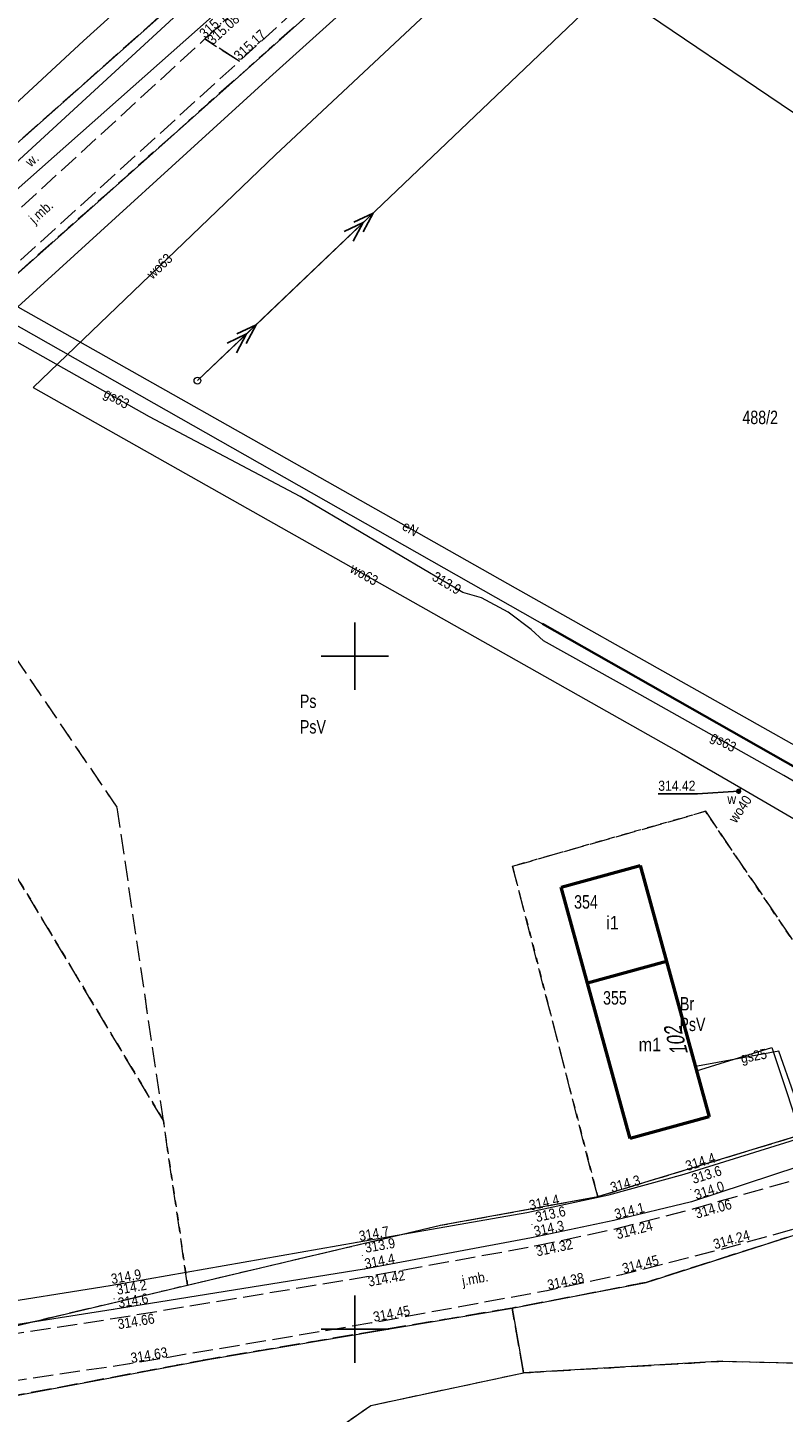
# Model space of a CAD drawing. Header units: metres. Extents: x 7523615 to 7533948, y 5492686 to 5502120.
# Tile 203 of 256: x 7531176 to 7531232, y 5497094 to 5497197. Entities that reach past the tile are written whole.
import ezdxf
from ezdxf.enums import TextEntityAlignment as Align

# ---------------------------------------------------------------- set-up
doc = ezdxf.new("R2010")
doc.units = ezdxf.units.M
for name, pattern in [('1.5_0.5', [2, 1.5, -0.5]), ('219-500', [0]), ('egkk-500', [2, 1.5, -0.5]), ('egug-500', [1, 0.5, -0.5]), ('suep_sn_500', [0])]:
    doc.linetypes.add(name, pattern=pattern)
doc.layers.get('0').update_dxf_attribs({"color": 2, "lineweight": 5})
doc.styles.get("Standard").update_dxf_attribs({"font": 'Working1250', "width": 0.75})
doc.linetypes.add('902-500', pattern='A,3.75,0,[1,ksztalty.shx,S=0.5,R=0,X=0,Y=0],3.75', length=7.5)

# ---------------------------------------------------------------- blocks, each defined once
blk = doc.blocks.new('203')
at = {"linetype": 'Continuous', "lineweight": 0}
h = blk.add_hatch(color=0, dxfattribs=at)
edge = h.paths.add_edge_path()
edge.add_arc((0, 0), 0.045, 0, 360)
blk = doc.blocks.new('PW01')
at = {"linetype": 'Continuous', "lineweight": 13}
h = blk.add_hatch(color=0, dxfattribs=at)
edge = h.paths.add_edge_path()
edge.add_arc((0, 0), 0.045, 0, 360)
blk = doc.blocks.new('US15')
at = {"color": 0, "linetype": 'Continuous', "lineweight": 13}
blk.add_circle((0, 0), 0.25, dxfattribs=at)
blk = doc.blocks.new('US25')
at = {"linetype": 'Continuous', "lineweight": 0}
h = blk.add_hatch(color=0, dxfattribs=at)
edge = h.paths.add_edge_path()
edge.add_arc((0, 0), 0.2, 0, 360)
blk = doc.blocks.new('SUEP2')
at = {"color": 0, "linetype": 'Continuous'}
for p, q in [((0, 0), (6.027, 0)), ((5.027, 0), (3.527, 0.5)), ((5.027, 0), (3.527, -0.5)), ((6.027, 0), (4.527, 0.5)), ((6.027, 0), (4.527, -0.5)), ((6.027, 0), (18.027, 0)), ((17.027, 0), (15.527, 0.5)), ((17.027, 0), (15.527, -0.5)), ((18.027, 0), (16.527, 0.5)), ((18.027, 0), (16.527, -0.5))]:
    blk.add_line(p, q, dxfattribs=at)
blk = doc.blocks.new('RAMKA500K')
at = {"color": 0}
for p, q in [((0, 147.5), (0, 152.5)), ((400, 147.5), (400, 152.5)), ((0, 150), (2.5, 150)), ((397.5, 150), (400, 150)), ((0, 97.5), (0, 102.5)), ((400, 97.5), (400, 102.5)), ((0, 100), (2.5, 100)), ((397.5, 100), (400, 100))]:
    blk.add_line(p, q, dxfattribs=at)

msp = doc.modelspace()

# ---------------------------------------------------------------- linework, layer by layer
at = {"layer": '217-kontur klasyfikacyjny', "color": 7, "linetype": 'egkk-500', "lineweight": 18, "flags": 128}
for points in [[(7531169.35, 5497183.2), (7531205.24, 5497215.08)], [(7531207.46, 5497207.41), (7531172.27, 5497176.07)], [(7531182.35, 5497138.78), (7531162.73, 5497167.72)], [(7531185.78, 5497115.51), (7531170.49, 5497140.94)], [(7531185.78, 5497115.51), (7531182.35, 5497138.78)], [(7531211.72, 5497134.4), (7531226.05, 5497138.48)], [(7531226.05, 5497138.48), (7531240.73, 5497116.76)], [(7531218.04, 5497109.85), (7531211.72, 5497134.4)], [(7531218.04, 5497109.85), (7531240.73, 5497116.76)], [(7531187.58, 5497103.28), (7531185.78, 5497115.51)], [(7531206.36, 5497107.72), (7531218.04, 5497109.85)], [(7531187.58, 5497103.28), (7531206.36, 5497107.72)], [(7531235.89, 5497108.02), (7531221.65, 5497103.48)], [(7531165.19, 5497097.98), (7531187.58, 5497103.28)], [(7531221.65, 5497103.48), (7531217.89, 5497102.74)], [(7531217.89, 5497102.74), (7531211.69, 5497101.57)], [(7531211.69, 5497101.57), (7531189.23, 5497097.78)], [(7531212.54, 5497096.76), (7531211.69, 5497101.57)], [(7531189.23, 5497097.78), (7531170.09, 5497094.18)], [(7531212.54, 5497096.76), (7531227.31, 5497097.62)], [(7531227.31, 5497097.62), (7531235.59, 5497097.42)], [(7531201.19, 5497094.33), (7531212.54, 5497096.76)], [(7531193.97, 5497089.3), (7531201.19, 5497094.33)]]:
    msp.add_lwpolyline(points, dxfattribs=at)
at = {"layer": '218-kontur użytku gruntowego', "color": 7, "linetype": 'egug-500', "lineweight": 18, "flags": 128}
for points in [[(7531169.35, 5497183.2), (7531205.24, 5497215.08)], [(7531207.46, 5497207.41), (7531172.27, 5497176.07)], [(7531182.35, 5497138.78), (7531162.73, 5497167.72)], [(7531170.49, 5497140.94), (7531185.78, 5497115.51)], [(7531185.78, 5497115.51), (7531182.35, 5497138.78)], [(7531226.05, 5497138.48), (7531211.72, 5497134.4)], [(7531240.73, 5497116.76), (7531226.05, 5497138.48)], [(7531211.72, 5497134.4), (7531218.04, 5497109.85)], [(7531218.04, 5497109.85), (7531240.73, 5497116.76)], [(7531185.78, 5497115.51), (7531187.58, 5497103.28)], [(7531206.36, 5497107.72), (7531218.04, 5497109.85)], [(7531187.58, 5497103.28), (7531206.36, 5497107.72)], [(7531235.89, 5497108.02), (7531221.65, 5497103.48)], [(7531165.19, 5497097.98), (7531187.58, 5497103.28)], [(7531221.65, 5497103.48), (7531217.89, 5497102.74)], [(7531217.89, 5497102.74), (7531211.69, 5497101.57)], [(7531211.69, 5497101.57), (7531189.23, 5497097.78)], [(7531212.54, 5497096.76), (7531211.69, 5497101.57)], [(7531189.23, 5497097.78), (7531170.09, 5497094.18)], [(7531212.54, 5497096.76), (7531227.31, 5497097.62)], [(7531227.31, 5497097.62), (7531235.59, 5497097.42)], [(7531201.19, 5497094.33), (7531212.54, 5497096.76)], [(7531193.97, 5497089.3), (7531201.19, 5497094.33)]]:
    msp.add_lwpolyline(points, dxfattribs=at)
at = {"layer": '219-działka ewidencyjna', "color": 3, "linetype": '219-500', "lineweight": 18, "flags": 128}
for points in [[(7531169.35, 5497183.2), (7531205.24, 5497215.08)], [(7531172.27, 5497176.07), (7531207.46, 5497207.41)], [(7531207.46, 5497207.41), (7531245.12, 5497181.94)], [(7531172.27, 5497176.07), (7531236, 5497139.88)], [(7531218.04, 5497109.85), (7531240.73, 5497116.76)], [(7531206.36, 5497107.72), (7531218.04, 5497109.85)], [(7531165.19, 5497097.98), (7531206.36, 5497107.72)], [(7531221.65, 5497103.48), (7531235.89, 5497108.02)], [(7531217.89, 5497102.74), (7531221.65, 5497103.48)], [(7531211.69, 5497101.57), (7531217.89, 5497102.74)], [(7531189.23, 5497097.78), (7531211.69, 5497101.57)], [(7531211.69, 5497101.57), (7531212.54, 5497096.76)], [(7531170.09, 5497094.18), (7531189.23, 5497097.78)], [(7531227.31, 5497097.62), (7531212.54, 5497096.76)], [(7531227.31, 5497097.62), (7531235.59, 5497097.42)], [(7531201.19, 5497094.33), (7531212.54, 5497096.76)], [(7531193.97, 5497089.3), (7531201.19, 5497094.33)]]:
    msp.add_lwpolyline(points, dxfattribs=at)
at = {"layer": '312-budynek ewidencyjny', "color": 7, "linetype": 'CONTINUOUS', "lineweight": 50, "flags": 128}
for points in [[(7531215.33, 5497132.85), (7531221.2, 5497134.46)], [(7531221.2, 5497134.46), (7531223.16, 5497127.32)], [(7531217.28, 5497125.72), (7531215.33, 5497132.85)], [(7531223.16, 5497127.32), (7531217.28, 5497125.72)], [(7531223.16, 5497127.32), (7531226.32, 5497115.77)], [(7531220.45, 5497114.16), (7531217.28, 5497125.72)], [(7531226.32, 5497115.77), (7531220.45, 5497114.16)]]:
    msp.add_lwpolyline(points, dxfattribs=at)
at = {"layer": 'jezdnia', "color": 7, "linetype": '1.5_0.5', "lineweight": 18, "flags": 128}
for points in [[(7531188.87, 5497195.87), (7531206.63, 5497211.92), (7531212.35, 5497217.26), (7531215.94, 5497220.56), (7531229.74, 5497233.75), (7531230.65, 5497234.67), (7531230.98, 5497235.37), (7531230.69, 5497236.36), (7531231.88, 5497237.53), (7531232.83, 5497237.25), (7531233.38, 5497237.43), (7531233.93, 5497238.07), (7531234.17, 5497238.72), (7531234.06, 5497239.61), (7531239.15, 5497245.05), (7531240.19, 5497244.69), (7531241.27, 5497244.88), (7531254.26, 5497257.24), (7531261.72, 5497263.87), (7531263.58, 5497261.71), (7531249.41, 5497248.98), (7531239.37, 5497239.4), (7531224.1, 5497224.58), (7531208.45, 5497209.71), (7531191.43, 5497194.22)], [(7531116.57, 5497132), (7531122.32, 5497137), (7531138.02, 5497150.06), (7531151.64, 5497162.07), (7531159.84, 5497169.52), (7531170.72, 5497179.22), (7531188.87, 5497195.87), (7531191.43, 5497194.22), (7531172.01, 5497176.55), (7531161.66, 5497167.26), (7531153.39, 5497159.81), (7531140.33, 5497148.18), (7531124.82, 5497135.17), (7531113.54, 5497125.55), (7531109.66, 5497121.33), (7531107.38, 5497118.74), (7531106.5, 5497116.7), (7531106.39, 5497115.23), (7531106.6, 5497113.84), (7531107.07, 5497112.79), (7531098.13, 5497117.79), (7531099.87, 5497117.89), (7531101.76, 5497118.75), (7531103.71, 5497119.98), (7531105.81, 5497121.81), (7531110.24, 5497126.36), (7531111.14, 5497127.3), (7531111.77, 5497127.96)], [(7531098.13, 5497117.79), (7531107.07, 5497112.79), (7531108.6, 5497111.66), (7531112.13, 5497109.83), (7531117.48, 5497107.33), (7531124.19, 5497104.65), (7531131.67, 5497102.04), (7531138.46, 5497100.04), (7531144.11, 5497098.79), (7531147.94, 5497098.19), (7531152.99, 5497097.92), (7531160.38, 5497098.05), (7531167.32, 5497098.71), (7531172.11, 5497099.28), (7531182.19, 5497100.81), (7531200.89, 5497103.91), (7531213.36, 5497106.18), (7531219.27, 5497107.43), (7531225.13, 5497108.95), (7531233.25, 5497111.26), (7531241.04, 5497113.74), (7531246.01, 5497115.46), (7531252.57, 5497117.92), (7531259.46, 5497120.85), (7531265.98, 5497123.83), (7531271.21, 5497126.44), (7531273.23, 5497127.59), (7531279.03, 5497131.19), (7531282.73, 5497133.67), (7531287.64, 5497137.22), (7531297.84, 5497144.51), (7531302.06, 5497147.43), (7531301.1, 5497146.17), (7531299.57, 5497143.86), (7531297.34, 5497140.14), (7531295.52, 5497136.59), (7531293.42, 5497132.02), (7531292.3, 5497128.03), (7531289.22, 5497131.38), (7531288.19, 5497132.28), (7531287.15, 5497132.39), (7531285.53, 5497131.33), (7531280.67, 5497128.05), (7531275.41, 5497124.75), (7531272.85, 5497123.33), (7531267.97, 5497120.84), (7531260.89, 5497117.59), (7531254.26, 5497114.84), (7531246.91, 5497112.07), (7531242.4, 5497110.5), (7531233.91, 5497107.79), (7531226.6, 5497105.76), (7531219.81, 5497104.04), (7531214.26, 5497102.85), (7531201.27, 5497100.46), (7531183.27, 5497097.42), (7531172.54, 5497095.82), (7531168.1, 5497095.27), (7531160.15, 5497094.61), (7531153.59, 5497094.46), (7531147.58, 5497094.71), (7531143.88, 5497095.24), (7531136.97, 5497096.84), (7531130.26, 5497098.84), (7531122.42, 5497101.44), (7531116.31, 5497104.03), (7531110.35, 5497106.78), (7531106.98, 5497108.57), (7531096.14, 5497114.45)]]:
    msp.add_lwpolyline(points, close=True, dxfattribs=at)
at = {"layer": 'ogrodzenie trwałe', "color": 7, "linetype": '902-500', "lineweight": 35, "flags": 128}
msp.add_lwpolyline([(7531271.65, 5497129.74), (7531264.36, 5497125.94), (7531260.97, 5497125.82), (7531236, 5497139.88), (7531213.93, 5497152.42)], dxfattribs=at)
at = {"layer": 'przewód elektroenergetyczny podziemny', "color": 7, "linetype": 'CONTINUOUS', "lineweight": 18, "flags": 128}
for points in [[(7531116.53, 5497137.12), (7531115.86, 5497138.14), (7531116.35, 5497139.39), (7531123.32, 5497145.12), (7531135.23, 5497155.45), (7531147.45, 5497166.24), (7531162.45, 5497179.6), (7531179.86, 5497195.73), (7531203.71, 5497217.31), (7531205.44, 5497215.97)], [(7531205.44, 5497215.97), (7531205.82, 5497215.64), (7531211.74, 5497209.3), (7531193.67, 5497193.01), (7531174.96, 5497175.96), (7531193.05, 5497165.77), (7531211.92, 5497155.09), (7531238.1, 5497140.32), (7531235.51, 5497135.65), (7531234.04, 5497132.5)]]:
    msp.add_lwpolyline(points, dxfattribs=at)
at = {"layer": 'przewód elektroenergetyczny średniego napięcia', "color": 1, "linetype": 'suep_sn_500', "lineweight": 18, "flags": 128}
msp.add_lwpolyline([(7531188.31, 5497170.48), (7531251.72, 5497230.98)], dxfattribs=at)
at = {"layer": 'przewód gazowy', "color": 7, "linetype": 'CONTINUOUS', "lineweight": 18, "flags": 128}
for points in [[(7531232.62, 5497117.5), (7531236.7, 5497118.86), (7531240.01, 5497119.75), (7531240.27, 5497120.08), (7531240.88, 5497127), (7531241.63, 5497135.18), (7531241.64, 5497135.44), (7531241.46, 5497135.55), (7531231.88, 5497141.13), (7531221.16, 5497147.15), (7531214.02, 5497151.15), (7531213.1, 5497151.98), (7531211.4, 5497153.27), (7531209.41, 5497154.34), (7531208.03, 5497154.74), (7531195.94, 5497161.87), (7531184.76, 5497167.79), (7531173.35, 5497174.2), (7531172.29, 5497174.84), (7531163.65, 5497179.51), (7531162.04, 5497180.57)], [(7531225.38, 5497119.19), (7531230.98, 5497120.93), (7531232.15, 5497117.45), (7531235.79, 5497106.17), (7531260.64, 5497114.71), (7531269.32, 5497118.55), (7531279.4, 5497123.99)], [(7531226.28, 5497119.69), (7531225.3, 5497119.51)], [(7531232.62, 5497117.5), (7531231.49, 5497120.66), (7531226.28, 5497119.69)]]:
    msp.add_lwpolyline(points, dxfattribs=at)
at = {"layer": 'przewód wodociągowy', "color": 7, "linetype": 'CONTINUOUS', "lineweight": 18, "flags": 128}
for points in [[(7531389.97, 5497367.4), (7531389.4, 5497367.01), (7531379.52, 5497360.2), (7531376.65, 5497357.74), (7531376.31, 5497357.67), (7531325.73, 5497315.28), (7531281.18, 5497272.98), (7531258.67, 5497250.27), (7531222.2, 5497213.59), (7531194.1, 5497187.27)], [(7531194.1, 5497187.27), (7531176.1, 5497169.97), (7531224.27, 5497142.78), (7531228.68, 5497140.22), (7531252.82, 5497126.15), (7531259.86, 5497108.18)], [(7531228.68, 5497140.22), (7531228.51, 5497139.97)]]:
    msp.add_lwpolyline(points, dxfattribs=at)
at = {"layer": 'rzędna-Atr2', "color": 7, "flags": 128}
msp.add_lwpolyline([(7531228.51, 5497139.97), (7531225.46, 5497139.77), (7531222.54, 5497139.77)], dxfattribs=at)
at = {"layer": 'rów przydrożny (poligon)', "color": 7, "linetype": 'CONTINUOUS', "lineweight": 18, "flags": 128}
msp.add_lwpolyline([(7531211.9, 5497218.59), (7531190.28, 5497198.31), (7531162, 5497173.26), (7531161.15, 5497174.1), (7531189, 5497199.74), (7531210.55, 5497219.67)], close=True, dxfattribs=at)
msp.add_lwpolyline([(7531172.18, 5497101.7), (7531181.83, 5497103.25), (7531200.17, 5497106.47), (7531212.78, 5497108.66), (7531218.87, 5497109.98), (7531224.47, 5497111.52), (7531232.35, 5497113.96), (7531240, 5497116.55), (7531240.79, 5497114.76), (7531232.97, 5497112.09), (7531225.02, 5497109.47), (7531219.23, 5497108.07), (7531213.13, 5497106.8), (7531200.7, 5497104.45), (7531182.06, 5497101.47), (7531172.27, 5497099.93)], dxfattribs=at)

# ---------------------------------------------------------------- block references
at = {"layer": '203-punkt graniczny', "color": 3, "linetype": 'CONTINUOUS', "lineweight": 18}
for p in [(7531218.04, 5497109.85), (7531206.36, 5497107.72), (7531221.65, 5497103.48), (7531217.89, 5497102.74), (7531211.69, 5497101.57), (7531189.23, 5497097.78), (7531227.31, 5497097.62), (7531212.54, 5497096.76), (7531201.19, 5497094.33)]:
    msp.add_blockref('203', p, dxfattribs=at)
at = {"layer": 'pikieta naturalna', "color": 7, "linetype": 'CONTINUOUS', "lineweight": 13}
for p in [(7531224.47, 5497111.52), (7531224.95, 5497110.38), (7531218.87, 5497109.98), (7531225.02, 5497109.47), (7531212.78, 5497108.66), (7531213.16, 5497107.77), (7531219.23, 5497108.07), (7531200.17, 5497106.47), (7531213.13, 5497106.8), (7531200.56, 5497105.47), (7531200.7, 5497104.45), (7531181.83, 5497103.25), (7531182.12, 5497102.26), (7531182.06, 5497101.47)]:
    msp.add_blockref('PW01', p, dxfattribs=at)
at = {"layer": 'pikieta sztuczna', "color": 7, "linetype": 'CONTINUOUS', "lineweight": 13}
for p in [(7531188.87, 5497195.87), (7531191.43, 5497194.22), (7531225.13, 5497108.95), (7531219.27, 5497107.43), (7531213.36, 5497106.18), (7531226.6, 5497105.76), (7531200.89, 5497103.91), (7531219.81, 5497104.04), (7531214.26, 5497102.85), (7531182.19, 5497100.81), (7531201.27, 5497100.46), (7531183.27, 5497097.42)]:
    msp.add_blockref('PW01', p, dxfattribs=at)
at = {"layer": 'przewód elektroenergetyczny średniego napięcia', "color": 1, "linetype": 'CONTINUOUS', "lineweight": 18, "rotation": 43.655}
msp.add_blockref('SUEP2', (7531188.31, 5497170.48), dxfattribs=at)
at = {"layer": 'rzędna', "color": 7, "linetype": 'CONTINUOUS', "lineweight": 18}
for p in [(7531208.03, 5497154.74), (7531228.51, 5497139.97)]:
    msp.add_blockref('PW01', p, dxfattribs=at)
at = {"layer": 'słup przewodów napowietrznych', "color": 7, "linetype": 'CONTINUOUS', "lineweight": 18}
msp.add_blockref('US15', (7531188.31, 5497170.48), dxfattribs=at)
at = {"layer": 'Wstawianie ramki sekcyjnej z opisem', "color": 7, "linetype": 'CONTINUOUS', "lineweight": 13}
for p in [(7530800, 5497000), (7531200, 5497000)]:
    msp.add_blockref('RAMKA500K', p, dxfattribs=at)
at = {"layer": 'zasuwa lub zawór', "color": 7, "linetype": 'CONTINUOUS', "lineweight": 18}
msp.add_blockref('US25', (7531228.51, 5497139.97), dxfattribs=at)

# ---------------------------------------------------------------- texts
at = {"layer": '209-oznaczenie konturu klasyfikacyjnego', "color": 7, "linetype": 'CONTINUOUS', "lineweight": 18, "width": 0.79}
for p in [(7531195.92, 5497145.26), (7531224.11, 5497123.15)]:
    msp.add_text('PsV', height=1, dxfattribs=at).set_placement(p, align=Align.TOP_LEFT)
at = {"layer": '210-oznaczenie konturu użytku gruntowego', "color": 7, "linetype": 'CONTINUOUS', "lineweight": 18, "width": 0.79}
for s, p in [('Ps', (7531195.92, 5497146.16)), ('Br', (7531224.15, 5497123.68))]:
    msp.add_text(s, height=1, dxfattribs=at).set_placement(p)
at = {"layer": '211-numer działki ewidencyjnej', "color": 3, "linetype": 'CONTINUOUS', "lineweight": 18, "width": 0.79}
msp.add_text('488/2', height=1, dxfattribs=at).set_placement((7531228.79, 5497168.25), align=Align.TOP_LEFT)
at = {"layer": '238-Punkt adresowy budynku', "color": 7, "linetype": 'CONTINUOUS', "lineweight": 25, "oblique": 15, "width": 0.79}
msp.add_text('102', height=1.25, rotation=105.298, dxfattribs=at).set_placement((7531224.48, 5497121.53), align=Align.CENTER)
at = {"layer": '312-oznaczenie budynku ewidencyjnego', "color": 7, "linetype": 'CONTINUOUS', "lineweight": 18, "width": 0.79}
for s, p in [('354', (7531216.29, 5497131.25)), ('355', (7531218.44, 5497124.12))]:
    msp.add_text(s, height=1, dxfattribs=at).set_placement(p)
at = {"layer": '312-oznaczenie budynku ewidencyjnego-Atr117', "color": 7, "width": 0.9}
for s, p in [('i1', (7531219.14, 5497130.2)), ('m1', (7531221.92, 5497121.15))]:
    msp.add_text(s, height=1, dxfattribs=at).set_placement(p, align=Align.MIDDLE_CENTER)
at = {"layer": 'jezdnia-Atr17', "color": 7, "width": 0.9}
msp.add_text('j.mb.', height=0.75, rotation=42.136, dxfattribs=at).set_placement((7531176.22, 5497182.09))
msp.add_text('j.mb.', height=0.75, rotation=10.317, dxfattribs=at).set_placement((7531208.93, 5497103.76), align=Align.MIDDLE_CENTER)
at = {"layer": 'pikieta naturalna-Atr2', "color": 7, "width": 0.9}
for s, rotation, p in [('314.4', 17.205, (7531224.7, 5497111.75)), ('314.3', 15.376, (7531219.1, 5497110.15)), ('313.6', 17.205, (7531225.16, 5497110.79)), ('314.0', 18.24, (7531225.37, 5497109.61)), ('314.4', 12.229, (7531213.04, 5497108.82)), ('314.1', 13.593, (7531219.39, 5497108.17)), ('313.6', 12.229, (7531213.51, 5497107.95)), ('314.7', 9.852, (7531200.38, 5497106.54)), ('314.3', 11.761, (7531213.39, 5497106.9)), ('313.9', 9.852, (7531200.82, 5497105.67)), ('314.4', 10.706, (7531200.8, 5497104.49)), ('314.9', 9.958, (7531181.96, 5497103.35)), ('314.2', 9.958, (7531182.37, 5497102.55)), ('314.6', 9.083, (7531182.48, 5497101.58))]:
    msp.add_text(s, height=0.75, rotation=rotation, dxfattribs=at).set_placement(p)
at = {"layer": 'pikieta sztuczna-Atr2', "color": 7, "width": 0.9}
for s, rotation, p in [('315.15', 42.104, (7531188.87, 5497195.87)), ('315.08', 42.288, (7531189.46, 5497195.39)), ('315.17', 42.305, (7531191.43, 5497194.22)), ('314.24', 15.52, (7531226.75, 5497105.93)), ('314.45', 14.215, (7531219.97, 5497104.13)), ('314.38', 12.101, (7531214.39, 5497102.91)), ('314.45', 10.425, (7531201.44, 5497100.54)), ('314.63', 9.586, (7531183.42, 5497097.48))]:
    msp.add_text(s, height=0.75, rotation=rotation, dxfattribs=at).set_placement(p)
for s, rotation, p in [('314.06', 15.88, (7531225.2, 5497108.93)), ('314.24', 14.541, (7531219.33, 5497107.4)), ('314.32', 11.942, (7531213.39, 5497106.14)), ('314.42', 10.317, (7531200.92, 5497103.9)), ('314.66', 9.413, (7531182.33, 5497100.73))]:
    msp.add_text(s, height=0.75, rotation=rotation, dxfattribs=at).set_placement(p, align=Align.TOP_LEFT)
at = {"layer": 'przewód elektroenergetyczny podziemny-Atr1', "color": 7, "width": 0.9}
msp.add_text('eN', height=0.75, rotation=330.491, dxfattribs=at).set_placement((7531203.63, 5497159.78), align=Align.MIDDLE_LEFT)
at = {"layer": 'przewód gazowy-Atr1', "color": 7, "width": 0.9}
for s, rotation, p in [('gs63', 330.672, (7531181.46, 5497169.64)), ('gs63', 330.683, (7531226.54, 5497144.13)), ('gs25', 10.546, (7531228.67, 5497120.13))]:
    msp.add_text(s, height=0.75, rotation=rotation, dxfattribs=at).set_placement(p, align=Align.MIDDLE_LEFT)
at = {"layer": 'przewód wodociągowy-Atr1', "color": 7, "width": 0.9}
for s, rotation, p in [('wo63', 43.863, (7531185.49, 5497178.99)), ('wo63', 330.557, (7531200.7, 5497156.08)), ('wo40', 55.784, (7531228.62, 5497138.65))]:
    msp.add_text(s, height=0.75, rotation=rotation, dxfattribs=at).set_placement(p, align=Align.MIDDLE_CENTER)
at = {"layer": 'rzędna-Atr2', "color": 7, "width": 0.9}
msp.add_text('313.9', height=0.75, rotation=329.47, dxfattribs=at).set_placement((7531205.86, 5497156.02), align=Align.MIDDLE_LEFT)
msp.add_text('314.42', height=0.75, dxfattribs=at).set_placement((7531222.54, 5497139.78), align=Align.BOTTOM_LEFT)
at = {"layer": 'rów przydrożny (poligon)-Atr17', "color": 7, "width": 0.9}
msp.add_text('w.', height=0.75, rotation=41.534, dxfattribs=at).set_placement((7531175.93, 5497186.31))
at = {"layer": 'zasuwa lub zawór-Atr17', "color": 7, "width": 0.9}
msp.add_text('w', height=0.75, dxfattribs=at).set_placement((7531228, 5497139.4), align=Align.MIDDLE_CENTER)

doc.saveas('drawing.dxf')
